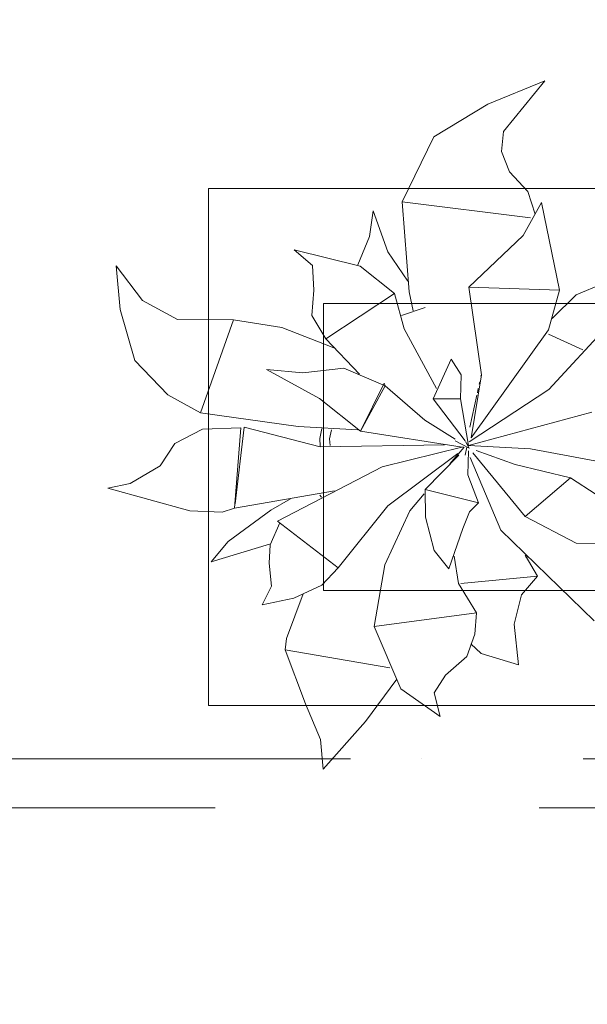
# Model space of a CAD drawing. Header units: millimetres. Extents: x -14761 to 157739, y -22400 to 107990.
# Tile 53 of 228: x 54457 to 54951, y 44786 to 45643. Entities that reach past the tile are written whole.
import ezdxf

# ---------------------------------------------------------------- set-up
doc = ezdxf.new("R2010")
doc.units = ezdxf.units.MM
doc.header["$MEASUREMENT"] = 0
doc.linetypes.add('Штриховая', pattern=[564.444447, 282.222223, -282.222223])
doc.linetypes.add('Штрихпунктирная', pattern=[670.277762, 352.777767, -176.388884, 0, -141.111112])
for name, color, linetype in [('Интерьер - Мебель', 7, 'Continuous'), ('Элемент Модели - Зона', 7, 'Continuous'), ('Элемент Модели - Оси', 7, 'Continuous')]:
    doc.layers.add(name, color=color, linetype=linetype)

msp = doc.modelspace()

# ---------------------------------------------------------------- linework, layer by layer
at = {"layer": 'Интерьер - Мебель', "color": 252, "linetype": 'Continuous', "lineweight": 5}
for p, q in [((54914.24, 45590.04), (54864.68, 45569.75)), ((54914.24, 45590.04), (54864.68, 45569.75)), ((54914.24, 45590.04), (54878.17, 45546.08)), ((54914.24, 45590.04), (54878.17, 45546.08)), ((54864.68, 45569.75), (54817.65, 45541.55)), ((54864.68, 45569.75), (54817.65, 45541.55)), ((54817.65, 45541.55), (54790.07, 45484.92)), ((54817.65, 45541.55), (54790.07, 45484.92)), ((54878.17, 45546.08), (54876.34, 45528.79)), ((54878.17, 45546.08), (54876.34, 45528.79)), ((54876.34, 45528.79), (54883.51, 45511.02)), ((54876.34, 45528.79), (54883.51, 45511.02)), ((54883.51, 45511.02), (54899.33, 45493.89)), ((54883.51, 45511.02), (54899.33, 45493.89)), ((54899.33, 45493.89), (54905.66, 45474.16)), ((54899.33, 45493.89), (54905.66, 45474.16)), ((54790.07, 45484.92), (54901.76, 45470.82)), ((54790.07, 45484.92), (54796.02, 45406.53)), ((54790.07, 45484.92), (54901.76, 45470.82)), ((54790.07, 45484.92), (54796.02, 45406.53)), ((54911.23, 45484.37), (54895.37, 45455.61)), ((54911.23, 45484.37), (54895.37, 45455.61)), ((54911.23, 45484.37), (54926.85, 45408.05)), ((54911.23, 45484.37), (54926.85, 45408.05)), ((54764.56, 45477.04), (54761.42, 45454.63)), ((54764.56, 45477.04), (54761.42, 45454.63)), ((54764.56, 45477.04), (54777.53, 45441.19)), ((54764.56, 45477.04), (54777.53, 45441.19)), ((54761.42, 45454.63), (54751.34, 45429.87)), ((54761.42, 45454.63), (54751.34, 45429.87)), ((54895.37, 45455.61), (54847.89, 45410.42)), ((54895.37, 45455.61), (54847.89, 45410.42)), ((54695.81, 45442.97), (54711.92, 45429.53)), ((54695.81, 45442.97), (54753.47, 45428.78)), ((54695.81, 45442.97), (54711.92, 45429.53)), ((54695.81, 45442.97), (54753.47, 45428.78)), ((54777.53, 45441.19), (54794.73, 45415.74)), ((54777.53, 45441.19), (54794.73, 45415.74)), ((54540.93, 45429.04), (54544.23, 45391.12)), ((54540.93, 45429.04), (54563.85, 45398.95)), ((54540.93, 45429.04), (54544.23, 45391.12)), ((54540.93, 45429.04), (54563.85, 45398.95)), ((54711.92, 45429.53), (54712.92, 45408.01)), ((54711.92, 45429.53), (54712.92, 45408.01)), ((54753.47, 45428.78), (54783.24, 45404.99)), ((54753.47, 45428.78), (54783.24, 45404.99)), ((54847.89, 45410.42), (54926.85, 45408.05)), ((54847.89, 45410.42), (54859, 45334.34)), ((54847.89, 45410.42), (54926.85, 45408.05)), ((54847.89, 45410.42), (54859, 45334.34)), ((54964.85, 45413.79), (54941.45, 45403.94)), ((54964.85, 45413.79), (54941.45, 45403.94)), ((54712.92, 45408.01), (54711.16, 45385.9)), ((54712.92, 45408.01), (54711.16, 45385.9)), ((54783.24, 45404.99), (54723.56, 45365.63)), ((54783.24, 45404.99), (54723.56, 45365.63)), ((54783.24, 45404.99), (54791.63, 45374.2)), ((54783.24, 45404.99), (54791.63, 45374.2)), ((54796.02, 45406.53), (54799.42, 45390.04)), ((54796.02, 45406.53), (54799.42, 45390.04)), ((54926.85, 45408.05), (54917.3, 45373.41)), ((54926.85, 45408.05), (54917.3, 45373.41)), ((54941.45, 45403.94), (54920.45, 45383.29)), ((54941.45, 45403.94), (54920.45, 45383.29)), ((54563.85, 45398.95), (54594.2, 45382.53)), ((54563.85, 45398.95), (54594.2, 45382.53)), ((54810.01, 45392.89), (54789.36, 45385.78)), ((54810.01, 45392.89), (54789.36, 45385.78)), ((54984.51, 45393.86), (54917.69, 45321.58)), ((54984.51, 45393.86), (54917.69, 45321.58)), ((54544.23, 45391.12), (54556.97, 45346.78)), ((54544.23, 45391.12), (54556.97, 45346.78)), ((54711.16, 45385.9), (54723.56, 45365.63)), ((54711.16, 45385.9), (54723.56, 45365.63)), ((54594.2, 45382.53), (54643.01, 45382.14)), ((54594.2, 45382.53), (54643.01, 45382.14)), ((54643.01, 45382.14), (54614.39, 45301.15)), ((54643.01, 45382.14), (54614.39, 45301.15)), ((54643.01, 45382.14), (54684.99, 45375.46)), ((54643.01, 45382.14), (54684.99, 45375.46)), ((54684.99, 45375.46), (54730.52, 45357.88)), ((54684.99, 45375.46), (54730.52, 45357.88)), ((54791.63, 45374.2), (54819.88, 45322.36)), ((54791.63, 45374.2), (54819.88, 45322.36)), ((54917.3, 45373.41), (54850.09, 45279.3)), ((54917.3, 45373.41), (54850.09, 45279.3)), ((54917.26, 45369.74), (54947.37, 45355.91)), ((54917.26, 45369.74), (54947.37, 45355.91)), ((54723.56, 45365.63), (54752.89, 45334.92)), ((54723.56, 45365.63), (54752.89, 45334.92)), ((54556.97, 45346.78), (54585.78, 45316.74)), ((54556.97, 45346.78), (54585.78, 45316.74)), ((54832.5, 45347.96), (54817.07, 45313.26)), ((54832.5, 45347.96), (54817.07, 45313.26)), ((54832.5, 45347.96), (54841.35, 45334.17)), ((54832.5, 45347.96), (54841.35, 45334.17)), ((54671.66, 45338.8), (54703.55, 45335.98)), ((54671.66, 45338.8), (54718.06, 45313.74)), ((54671.66, 45338.8), (54703.55, 45335.98)), ((54671.66, 45338.8), (54718.06, 45313.74)), ((54739.15, 45340), (54703.55, 45335.98)), ((54739.15, 45340), (54703.55, 45335.98)), ((54739.15, 45340), (54775.02, 45324.76)), ((54739.15, 45340), (54775.02, 45324.76)), ((54841.35, 45334.17), (54840.6, 45313.48)), ((54841.35, 45334.17), (54840.6, 45313.48)), ((54859, 45334.34), (54850.09, 45279.3)), ((54859, 45334.34), (54850.09, 45279.3)), ((54858.77, 45333.96), (54858.56, 45332.99)), ((54858.77, 45333.96), (54858.56, 45332.99)), ((54774.3, 45327.02), (54753.77, 45285.19)), ((54774.3, 45327.02), (54753.77, 45285.19)), ((54775.02, 45324.76), (54753.77, 45285.19)), ((54775.02, 45324.76), (54753.77, 45285.19)), ((54774.3, 45327.02), (54775.02, 45324.76)), ((54774.3, 45327.02), (54775.02, 45324.76)), ((54775.02, 45324.76), (54809.71, 45294.78)), ((54775.02, 45324.76), (54809.71, 45294.78)), ((54857.5, 45328.16), (54857.08, 45326.23)), ((54857.5, 45328.16), (54857.08, 45326.23)), ((54585.78, 45316.74), (54614.39, 45301.15)), ((54585.78, 45316.74), (54614.39, 45301.15)), ((54917.69, 45321.58), (54848.36, 45275.9)), ((54917.69, 45321.58), (54848.36, 45275.9)), ((54854.97, 45316.56), (54848.87, 45288.58)), ((54854.97, 45316.56), (54848.87, 45288.58)), ((54856.24, 45322.36), (54855.4, 45318.5)), ((54856.24, 45322.36), (54855.4, 45318.5)), ((54718.06, 45313.74), (54753.77, 45285.19)), ((54718.06, 45313.74), (54753.77, 45285.19)), ((54840.6, 45313.48), (54817.07, 45313.26)), ((54840.6, 45313.48), (54817.07, 45313.26)), ((54817.07, 45313.26), (54844.79, 45276.66)), ((54817.07, 45313.26), (54844.79, 45276.66)), ((54840.6, 45313.48), (54847.77, 45272.71)), ((54840.6, 45313.48), (54847.77, 45272.71)), ((54614.39, 45301.15), (54699.37, 45289.21)), ((54614.39, 45301.15), (54699.37, 45289.21)), ((54955, 45301.82), (54847.77, 45272.71)), ((54955, 45301.82), (54847.77, 45272.71)), ((54699.37, 45289.21), (54751.32, 45286.43)), ((54699.37, 45289.21), (54751.32, 45286.43)), ((54809.71, 45294.78), (54836, 45278.16)), ((54809.71, 45294.78), (54836, 45278.16)), ((54615.97, 45287.01), (54591.91, 45274.6)), ((54615.97, 45287.01), (54591.91, 45274.6)), ((54649.53, 45288.17), (54615.97, 45287.01)), ((54649.53, 45288.17), (54615.97, 45287.01)), ((54649.53, 45288.17), (54643.94, 45218.16)), ((54649.53, 45288.17), (54643.94, 45218.16)), ((54652.29, 45288.77), (54644.39, 45221.98)), ((54652.29, 45288.77), (54644.39, 45221.98)), ((54652.29, 45288.77), (54718.5, 45271.56)), ((54652.29, 45288.77), (54718.5, 45271.56)), ((54719.82, 45287.56), (54718.08, 45278.84)), ((54719.82, 45287.56), (54718.08, 45278.84)), ((54728.37, 45286.46), (54726.76, 45278.43)), ((54728.37, 45286.46), (54726.76, 45278.43)), ((54753.77, 45285.19), (54842.11, 45271.42)), ((54753.77, 45285.19), (54842.11, 45271.42)), ((54591.91, 45274.6), (54579.04, 45254.94)), ((54591.91, 45274.6), (54579.04, 45254.94)), ((54718.08, 45278.84), (54718.47, 45272.09)), ((54718.08, 45278.84), (54718.47, 45272.09)), ((54826.66, 45273.4), (54718.5, 45271.56)), ((54826.66, 45273.4), (54718.5, 45271.56)), ((54726.76, 45278.43), (54727.09, 45272.77)), ((54726.76, 45278.43), (54727.09, 45272.77)), ((54836.13, 45276.92), (54848.16, 45270.47)), ((54836.13, 45276.92), (54848.16, 45270.47)), ((54845.05, 45276.19), (54848.16, 45270.47)), ((54845.05, 45276.19), (54848.16, 45270.47)), ((54847.34, 45275.2), (54846.86, 45273.24)), ((54847.34, 45275.2), (54846.86, 45273.24)), ((54847.03, 45273.7), (54847.77, 45272.71)), ((54847.03, 45273.7), (54847.77, 45272.71)), ((54847.77, 45272.71), (54901.8, 45269.88)), ((54847.77, 45272.71), (54901.8, 45269.88)), ((54842.93, 45271.52), (54772.55, 45254.22)), ((54842.93, 45271.52), (54772.55, 45254.22)), ((54838.43, 45265.74), (54777.53, 45220.28)), ((54838.43, 45265.74), (54777.53, 45220.28)), ((54839.4, 45264.27), (54809.87, 45234.46)), ((54839.4, 45264.27), (54809.87, 45234.46)), ((54843.99, 45271.28), (54831.47, 45256.65)), ((54843.99, 45271.28), (54831.47, 45256.65)), ((54846.39, 45271.28), (54844.73, 45264.43)), ((54846.39, 45271.28), (54844.73, 45264.43)), ((54847.64, 45268.02), (54847.08, 45247.27)), ((54847.64, 45268.02), (54847.08, 45247.27)), ((54851.44, 45266.49), (54897.09, 45210.93)), ((54851.44, 45266.49), (54897.09, 45210.93)), ((54854.26, 45268.31), (54888.49, 45256.16)), ((54854.26, 45268.31), (54888.49, 45256.16)), ((54901.8, 45269.88), (54970.87, 45256.94)), ((54901.8, 45269.88), (54970.87, 45256.94)), ((54579.04, 45254.94), (54552.94, 45239.68)), ((54579.04, 45254.94), (54552.94, 45239.68)), ((54849.1, 45262.43), (54875.8, 45199.11)), ((54849.1, 45262.43), (54875.8, 45199.11)), ((54888.49, 45256.16), (54936.42, 45244.72)), ((54888.49, 45256.16), (54936.42, 45244.72)), ((54772.55, 45254.22), (54681.49, 45206.91)), ((54772.55, 45254.22), (54681.49, 45206.91)), ((54847.08, 45247.27), (54856.42, 45222.72)), ((54847.08, 45247.27), (54856.42, 45222.72)), ((54552.94, 45239.68), (54533.62, 45235.53)), ((54552.94, 45239.68), (54533.62, 45235.53)), ((54936.42, 45244.72), (54897.09, 45210.93)), ((54936.42, 45244.72), (54897.09, 45210.93)), ((54936.42, 45244.72), (54958.78, 45230.2)), ((54936.42, 45244.72), (54958.78, 45230.2)), ((54533.62, 45235.53), (54604.86, 45215.81)), ((54533.62, 45235.53), (54604.86, 45215.81)), ((54731.02, 45233.31), (54643.94, 45218.16)), ((54731.02, 45233.31), (54643.94, 45218.16)), ((54718.3, 45229.58), (54719.58, 45227.62)), ((54718.3, 45229.58), (54719.58, 45227.62)), ((54809.14, 45230.55), (54796.63, 45215.93)), ((54809.14, 45230.55), (54796.63, 45215.93)), ((54809.87, 45234.46), (54856.42, 45222.72)), ((54809.87, 45234.46), (54810.21, 45210.39)), ((54809.87, 45234.46), (54856.42, 45222.72)), ((54809.87, 45234.46), (54810.21, 45210.39)), ((54692.77, 45226.33), (54675.47, 45216.48)), ((54692.77, 45226.33), (54675.47, 45216.48)), ((54856.42, 45222.72), (54848.57, 45215)), ((54856.42, 45222.72), (54848.57, 45215)), ((54604.86, 45215.81), (54633.26, 45214.67)), ((54604.86, 45215.81), (54633.26, 45214.67)), ((54643.94, 45218.16), (54633.26, 45214.67)), ((54643.94, 45218.16), (54633.26, 45214.67)), ((54675.47, 45216.48), (54638.47, 45189.23)), ((54675.47, 45216.48), (54638.47, 45189.23)), ((54777.53, 45220.28), (54734.33, 45166.34)), ((54777.53, 45220.28), (54734.33, 45166.34)), ((54796.63, 45215.93), (54774.79, 45168.99)), ((54796.63, 45215.93), (54774.79, 45168.99)), ((54848.57, 45215), (54842.89, 45200.5)), ((54848.57, 45215), (54842.89, 45200.5)), ((54683.25, 45205.55), (54674.86, 45186.17)), ((54683.25, 45205.55), (54674.86, 45186.17)), ((54681.49, 45206.91), (54734.33, 45166.34)), ((54681.49, 45206.91), (54734.33, 45166.34)), ((54810.21, 45210.39), (54817.73, 45181.38)), ((54810.21, 45210.39), (54817.73, 45181.38)), ((54897.09, 45210.93), (54941.38, 45187.84)), ((54897.09, 45210.93), (54941.38, 45187.84)), ((54842.89, 45200.5), (54830.58, 45165.27)), ((54842.89, 45200.5), (54830.58, 45165.27)), ((54875.8, 45199.11), (54957.22, 45120.01)), ((54875.8, 45199.11), (54957.22, 45120.01)), ((54638.47, 45189.23), (54623.48, 45171.52)), ((54638.47, 45189.23), (54623.48, 45171.52)), ((54674.28, 45186.72), (54623.48, 45171.52)), ((54674.28, 45186.72), (54623.48, 45171.52)), ((54941.38, 45187.84), (54982.93, 45187.1)), ((54941.38, 45187.84), (54982.93, 45187.1)), ((54674.86, 45186.17), (54674.04, 45170.3)), ((54674.86, 45186.17), (54674.04, 45170.3)), ((54817.73, 45181.38), (54830.58, 45165.27)), ((54817.73, 45181.38), (54830.58, 45165.27)), ((54674.04, 45170.3), (54676.06, 45150.21)), ((54674.04, 45170.3), (54676.06, 45150.21)), ((54835.35, 45176.44), (54839.07, 45152.6)), ((54835.35, 45176.44), (54839.07, 45152.6)), ((54896.93, 45177.41), (54907.86, 45158.91)), ((54896.93, 45177.41), (54907.86, 45158.91)), ((54900.09, 45175.88), (54897.67, 45175.13)), ((54900.09, 45175.88), (54897.67, 45175.13)), ((54734.33, 45166.34), (54720.01, 45151.19)), ((54734.33, 45166.34), (54720.01, 45151.19)), ((54774.79, 45168.99), (54765.52, 45115.09)), ((54774.79, 45168.99), (54765.52, 45115.09)), ((54839.07, 45152.6), (54854.66, 45126.98)), ((54839.07, 45152.6), (54854.66, 45126.98)), ((54907.86, 45158.91), (54841.03, 45152.62)), ((54907.86, 45158.91), (54841.03, 45152.62)), ((54907.86, 45158.91), (54893.9, 45142.64)), ((54907.86, 45158.91), (54893.9, 45142.64)), ((54676.06, 45150.21), (54667.98, 45133.99)), ((54676.06, 45150.21), (54667.98, 45133.99)), ((54703.84, 45143.6), (54689.16, 45104.74)), ((54703.84, 45143.6), (54689.16, 45104.74)), ((54720.01, 45151.19), (54695.59, 45139.92)), ((54720.01, 45151.19), (54695.59, 45139.92)), ((54695.59, 45139.92), (54667.98, 45133.99)), ((54695.59, 45139.92), (54667.98, 45133.99)), ((54893.9, 45142.64), (54887.34, 45117.09)), ((54893.9, 45142.64), (54887.34, 45117.09)), ((54854.66, 45126.98), (54765.52, 45115.09)), ((54854.66, 45126.98), (54765.52, 45115.09)), ((54854.66, 45126.98), (54853.19, 45108.55)), ((54854.66, 45126.98), (54853.19, 45108.55)), ((54765.52, 45115.09), (54788.78, 45060.93)), ((54765.52, 45115.09), (54788.78, 45060.93)), ((54887.34, 45117.09), (54891.3, 45081.72)), ((54887.34, 45117.09), (54891.3, 45081.72)), ((54689.16, 45104.74), (54687.91, 45094.81)), ((54689.16, 45104.74), (54687.91, 45094.81)), ((54853.19, 45108.55), (54846.19, 45088.94)), ((54853.19, 45108.55), (54846.19, 45088.94)), ((54687.91, 45094.81), (54779.11, 45079.13)), ((54687.91, 45094.81), (54705.88, 45047.96)), ((54687.91, 45094.81), (54779.11, 45079.13)), ((54687.91, 45094.81), (54705.88, 45047.96)), ((54849.75, 45100.21), (54858.62, 45091.61)), ((54849.75, 45100.21), (54858.62, 45091.61)), ((54846.19, 45088.94), (54827.73, 45072.91)), ((54846.19, 45088.94), (54827.73, 45072.91)), ((54858.62, 45091.61), (54891.3, 45081.72)), ((54858.62, 45091.61), (54891.3, 45081.72)), ((54785.21, 45069.31), (54758.03, 45032.6)), ((54785.21, 45069.31), (54758.03, 45032.6)), ((54827.73, 45072.91), (54817.91, 45057.52)), ((54827.73, 45072.91), (54817.91, 45057.52)), ((54788.78, 45060.93), (54823.05, 45036.89)), ((54788.78, 45060.93), (54823.05, 45036.89)), ((54817.91, 45057.52), (54823.05, 45036.89)), ((54817.91, 45057.52), (54823.05, 45036.89)), ((54705.88, 45047.96), (54718.78, 45016.93)), ((54705.88, 45047.96), (54718.78, 45016.93)), ((54758.03, 45032.6), (54721.23, 44990.9)), ((54758.03, 45032.6), (54721.23, 44990.9)), ((54718.78, 45016.93), (54721.23, 44990.9)), ((54718.78, 45016.93), (54721.23, 44990.9))]:
    msp.add_line(p, q, dxfattribs=at)
at = {"layer": 'Интерьер - Мебель', "color": 7, "linetype": 'Continuous', "lineweight": 15}
for p, q in [((56421.34, 45496.46), (54621.34, 45496.46)), ((54621.34, 45496.46), (54621.34, 45046.46)), ((56321.34, 45396.46), (54721.34, 45396.46)), ((54721.34, 45396.46), (54721.34, 45146.46)), ((54721.34, 45146.46), (56321.34, 45146.46)), ((54621.34, 45046.46), (56421.34, 45046.46))]:
    msp.add_line(p, q, dxfattribs=at)
at = {"layer": 'Элемент Модели - Зона', "color": 7, "linetype": 'Штриховая', "lineweight": 15, "flags": 128}
for points in [[(36150, 44957.41), (36110, 44957.41), (36110, 36320), (41880.26, 36320), (41880.26, 39141.58), (45142.53, 42405.14), (45156.67, 42391), (45156.67, 42420), (63300, 42420), (63300, 42400), (77399.73, 42400), (77399.73, 42420), (114081.36, 42420), (117316.72, 39176.53), (117320.06, 38841.89), (117320.06, 36305), (117360, 36305), (117360, 34300), (117120, 34300), (117120, 35700), (116700, 35700), (116700, 36100), (108300, 36100), (108300, 35700), (107700, 35700), (107700, 36100), (99320, 36100), (99320, 26970), (107700, 26970), (107700, 27650), (108300, 27650), (108300, 26460), (112380, 26460), (112380, 27370), (112500, 27370), (112500, 21180.11), (117120, 21180.11), (117120, 26250), (116650, 26250), (116650, 27750), (117120, 27750), (117120, 32800), (117360, 32800), (117360, 20150.06), (117120, 20150.06), (117120, 20940.11), (99320, 20940.11), (99320, 14650.06), (117120, 14650.06), (117120, 17700.06), (116700.06, 17700.06), (116700.06, 18325.56), (117120, 18325.56), (117120, 18650.06), (117360, 18650.06), (117360, 18320.06), (120850, 18320.06), (120850, 37205.12), (120238.88, 37205.12), (120238.88, 45000), (125700, 45000), (125700, 45300), (126300, 45300), (126300, 45000), (141025, 45000), (141025, 45100), (140125, 45100), (140125, 47500), (132700, 47500), (132700, 53680), (130530, 53680), (130530, 54300), (129182.9, 54300), (126300, 54300), (126300, 53700), (125700, 53700), (125700, 54212.5), (124799.78, 54212.5), (117300, 54212.5), (117300, 53700), (116700, 53700), (116700, 54212.5), (108300, 54212.5), (108300, 53700), (107700, 53700), (107700, 54212.5), (99300, 54212.5), (99300, 53700), (98700, 53700), (98700, 54212.5), (90650, 54212.5), (90650, 53700), (90050, 53700), (89950, 53700), (89950, 48632.8), (77450.06, 48632.8), (77450.06, 53800), (77450.06, 61690), (77460.06, 61690), (77460.06, 67850), (74720, 67850), (74720, 59730), (73964.53, 59730), (73964.53, 54212), (72300.06, 54212), (72300.06, 53700), (71700.06, 53700), (71700.06, 54212), (63300, 54212), (63300, 53700), (62700, 53700), (62700, 54212), (61025.03, 54212), (61025.03, 46500), (61025.03, 45000), (54300, 45000), (54300, 44700), (53700, 44700), (53700, 45000), (45300, 45000), (45300, 44700), (44700, 44700), (44700, 45000), (36750, 45000), (36750, 44700), (36150, 44700)], [(36110, 45157.41), (36110, 44957.41), (36150, 44957.41), (36150, 45300), (36750, 45300), (36750, 45000), (44700, 45000), (44700, 45300), (45300, 45300), (45300, 45000), (53700, 45000), (53700, 45300), (54300, 45300), (54300, 44957.41), (61025.03, 44957.41), (61025.03, 54212.5), (61035.53, 54212.5), (61035.53, 59730), (60580, 59730), (60580, 63080), (60300, 63080), (60300, 63320), (62680, 63320), (62680, 64500), (55920, 64500), (55920, 63320), (58800, 63320), (58800, 63080), (58000, 63080), (58000, 52600), (48600, 52600), (48600, 53700), (36110, 53700), (36110, 53650)]]:
    msp.add_lwpolyline(points, close=True, dxfattribs=at)
at = {"layer": 'Элемент Модели - Оси', "color": 7, "linetype": 'Штрихпунктирная', "lineweight": 15}
msp.add_line((-12760.58, 45000), (155650, 45000), dxfattribs=at)

doc.saveas('drawing.dxf')
